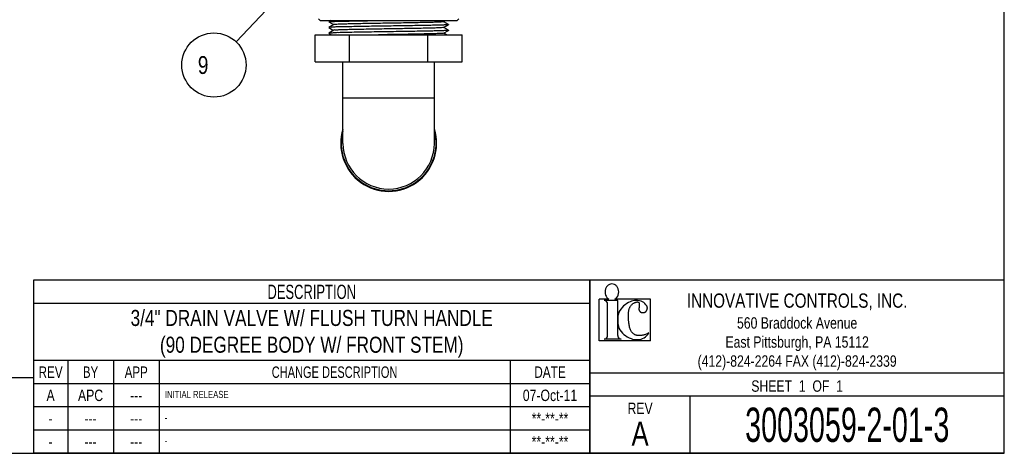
# Model space of a CAD drawing. Header units: inches. Extents: x 0 to 17, y 0 to 11.
# Tile 6 of 10: x 8.4 to 17, y 0 to 3.8. Entities that reach past the tile are written whole.
import ezdxf
from ezdxf.enums import TextEntityAlignment as Align

# ---------------------------------------------------------------- set-up
doc = ezdxf.new("R2010")
doc.units = ezdxf.units.IN
doc.header["$LTSCALE"] = 0.935
doc.header["$MEASUREMENT"] = 0
doc.layers.get('0').update_dxf_attribs({"linetype": 'CONTINUOUS'})
doc.styles.get("Standard").update_dxf_attribs({"font": 'txt', "width": 0.8})
doc.styles.add('TEXTSTYLE_1', font='txt', dxfattribs={"width": 0.8})

# ---------------------------------------------------------------- blocks, each defined once
blk = doc.blocks.new('CRAP_BL0', base_point=(13.6767, 1.2315))
at = {"color": 7, "linetype": 'CONTINUOUS'}
for p, q in [((13.5375, 1.3498), (13.4519, 1.3498)), ((13.4519, 0.9841), (13.4519, 1.3498)), ((13.615, 1.337), (13.4969, 1.337)), ((13.5268, 1.0305), (13.5268, 1.3094)), ((13.9014, 1.3498), (13.5914, 1.3498)), ((13.615, 1.0305), (13.615, 1.337)), ((13.7306, 1.2928), (13.7338, 1.2969)), ((13.7338, 1.2969), (13.7373, 1.3009)), ((13.7373, 1.3009), (13.741, 1.3046)), ((13.741, 1.3046), (13.7448, 1.308)), ((13.7448, 1.308), (13.7489, 1.3112)), ((13.7489, 1.3112), (13.753, 1.314)), ((13.753, 1.314), (13.7573, 1.3165)), ((13.7573, 1.3165), (13.7615, 1.3187)), ((13.7615, 1.3187), (13.7658, 1.3206)), ((13.7658, 1.3206), (13.7699, 1.3222)), ((13.7699, 1.3222), (13.7739, 1.3235)), ((13.7739, 1.3235), (13.7777, 1.3245)), ((13.7777, 1.3245), (13.7812, 1.3251)), ((13.7812, 1.3251), (13.7845, 1.3255)), ((13.7845, 1.3255), (13.7875, 1.3256)), ((13.7875, 1.3256), (13.7902, 1.3254)), ((13.7902, 1.3254), (13.7927, 1.325)), ((13.7927, 1.325), (13.795, 1.3244)), ((13.795, 1.3244), (13.7969, 1.3237)), ((13.7969, 1.3237), (13.7986, 1.3227)), ((13.7986, 1.3227), (13.8, 1.3216)), ((13.8, 1.3216), (13.8011, 1.3204)), ((13.8011, 1.3204), (13.8021, 1.3191)), ((13.8021, 1.3191), (13.8028, 1.3178)), ((13.8028, 1.3178), (13.8034, 1.3164)), ((13.8034, 1.3164), (13.8036, 1.3158)), ((13.8036, 1.3158), (13.8039, 1.3136)), ((13.8038, 1.2939), (13.8036, 1.292)), ((13.8039, 1.2957), (13.8038, 1.2939)), ((13.8039, 1.3136), (13.8041, 1.3115)), ((13.8041, 1.2975), (13.8039, 1.2957)), ((13.8041, 1.3115), (13.8043, 1.3096)), ((13.8042, 1.2992), (13.8041, 1.2975)), ((13.8043, 1.3009), (13.8042, 1.2992)), ((13.8043, 1.3096), (13.8044, 1.3077)), ((13.8044, 1.3026), (13.8043, 1.3009)), ((13.8044, 1.3077), (13.8044, 1.306)), ((13.8044, 1.306), (13.8044, 1.3042)), ((13.8044, 1.3042), (13.8044, 1.3026)), ((13.9014, 0.9841), (13.9014, 1.3498)), ((13.7093, 1.2123), (13.7095, 1.22)), ((13.7093, 1.2043), (13.7093, 1.2123)), ((13.7095, 1.22), (13.7098, 1.2273)), ((13.7098, 1.2273), (13.7102, 1.2341)), ((13.7102, 1.2341), (13.7108, 1.2403)), ((13.7108, 1.2403), (13.7115, 1.2462)), ((13.7115, 1.2462), (13.7124, 1.2516)), ((13.7124, 1.2516), (13.7135, 1.2567)), ((13.7135, 1.2567), (13.7148, 1.2615)), ((13.7148, 1.2615), (13.7163, 1.2662)), ((13.7163, 1.2662), (13.718, 1.2707)), ((13.718, 1.2707), (13.72, 1.2752)), ((13.72, 1.2752), (13.7223, 1.2796)), ((13.7223, 1.2796), (13.7248, 1.2841)), ((13.7248, 1.2841), (13.7276, 1.2885)), ((13.7276, 1.2885), (13.7306, 1.2928)), ((13.8011, 1.2674), (13.8009, 1.2653)), ((13.8009, 1.2653), (13.8009, 1.2643)), ((13.8009, 1.2643), (13.8009, 1.2633)), ((13.8009, 1.2633), (13.8009, 1.2623)), ((13.8009, 1.2623), (13.8009, 1.2613)), ((13.8009, 1.2613), (13.8009, 1.2603)), ((13.8009, 1.2603), (13.801, 1.2593)), ((13.801, 1.2593), (13.8012, 1.2583)), ((13.8012, 1.2697), (13.8011, 1.2674)), ((13.8014, 1.2719), (13.8012, 1.2697)), ((13.8012, 1.2583), (13.8013, 1.2574)), ((13.8013, 1.2574), (13.8016, 1.2564)), ((13.8017, 1.2743), (13.8014, 1.2719)), ((13.8016, 1.2564), (13.8018, 1.2554)), ((13.8019, 1.2767), (13.8017, 1.2743)), ((13.8018, 1.2554), (13.8021, 1.2544)), ((13.8022, 1.279), (13.8019, 1.2767)), ((13.8021, 1.2544), (13.8025, 1.2535)), ((13.8024, 1.2814), (13.8022, 1.279)), ((13.8027, 1.2837), (13.8024, 1.2814)), ((13.8025, 1.2535), (13.8029, 1.2524)), ((13.8029, 1.2859), (13.8027, 1.2837)), ((13.8032, 1.288), (13.8029, 1.2859)), ((13.8029, 1.2524), (13.8034, 1.2514)), ((13.8034, 1.29), (13.8032, 1.288)), ((13.8036, 1.292), (13.8034, 1.29)), ((13.8034, 1.2514), (13.804, 1.2504)), ((13.804, 1.2504), (13.8046, 1.2493)), ((13.8046, 1.2493), (13.8053, 1.2483)), ((13.8053, 1.2483), (13.806, 1.2472)), ((13.806, 1.2472), (13.8068, 1.2461)), ((13.8068, 1.2461), (13.8076, 1.2451)), ((13.8076, 1.2451), (13.8084, 1.2441)), ((13.8084, 1.2441), (13.8093, 1.2431)), ((13.8093, 1.2431), (13.8103, 1.2421)), ((13.8103, 1.2421), (13.8112, 1.2411)), ((13.8112, 1.2411), (13.8122, 1.2402)), ((13.8122, 1.2402), (13.8132, 1.2393)), ((13.8132, 1.2393), (13.8143, 1.2384)), ((13.8143, 1.2384), (13.8153, 1.2376)), ((13.8153, 1.2376), (13.8164, 1.2369)), ((13.8164, 1.2369), (13.8175, 1.2362)), ((13.8175, 1.2362), (13.8185, 1.2356)), ((13.8185, 1.2356), (13.8196, 1.2351)), ((13.8196, 1.2351), (13.8207, 1.2346)), ((13.8207, 1.2346), (13.8218, 1.2342)), ((13.8218, 1.2342), (13.8229, 1.2338)), ((13.8229, 1.2338), (13.824, 1.2335)), ((13.824, 1.2335), (13.8252, 1.2332)), ((13.8252, 1.2332), (13.8263, 1.233)), ((13.8263, 1.233), (13.8275, 1.2328)), ((13.8275, 1.2328), (13.8287, 1.2327)), ((13.8287, 1.2327), (13.8299, 1.2326)), ((13.8299, 1.2326), (13.8311, 1.2325)), ((13.8311, 1.2325), (13.8324, 1.2325)), ((13.8324, 1.2325), (13.8337, 1.2325)), ((13.8337, 1.2325), (13.835, 1.2326)), ((13.835, 1.2326), (13.8363, 1.2326)), ((13.8363, 1.2326), (13.8377, 1.2327)), ((13.8377, 1.2327), (13.8391, 1.2328)), ((13.8391, 1.2328), (13.8405, 1.233)), ((13.8405, 1.233), (13.8419, 1.2331)), ((13.8419, 1.2331), (13.8433, 1.2333)), ((13.8433, 1.2333), (13.8447, 1.2336)), ((13.8447, 1.2336), (13.8461, 1.2338)), ((13.8461, 1.2338), (13.8476, 1.2341)), ((13.8476, 1.2341), (13.8489, 1.2344)), ((13.8489, 1.2344), (13.8503, 1.2348)), ((13.8503, 1.2348), (13.8516, 1.2352)), ((13.8516, 1.2352), (13.8529, 1.2356)), ((13.8529, 1.2356), (13.8541, 1.2361)), ((13.8541, 1.2361), (13.8554, 1.2366)), ((13.8554, 1.2366), (13.8565, 1.2372)), ((13.8565, 1.2372), (13.8576, 1.2378)), ((13.8576, 1.2378), (13.8586, 1.2384)), ((13.8586, 1.2384), (13.8595, 1.2391)), ((13.8595, 1.2391), (13.8604, 1.2398)), ((13.8604, 1.2398), (13.8613, 1.2406)), ((13.8613, 1.2406), (13.862, 1.2414)), ((13.862, 1.2414), (13.8628, 1.2423)), ((13.8628, 1.2423), (13.8635, 1.2432)), ((13.8635, 1.2432), (13.8642, 1.2442)), ((13.8642, 1.2442), (13.8649, 1.2452)), ((13.8649, 1.2452), (13.8655, 1.2462)), ((13.8655, 1.2462), (13.8661, 1.2473)), ((13.8661, 1.2473), (13.8668, 1.2484)), ((13.8668, 1.2484), (13.8674, 1.2496)), ((13.8674, 1.2496), (13.868, 1.2508)), ((13.868, 1.2508), (13.8693, 1.2534)), ((13.8693, 1.2534), (13.87, 1.2548)), ((13.87, 1.2548), (13.8706, 1.2562)), ((13.8706, 1.2562), (13.8713, 1.2577)), ((13.8713, 1.2577), (13.872, 1.2592)), ((13.872, 1.2592), (13.8726, 1.2608)), ((13.8726, 1.2608), (13.8731, 1.2624)), ((13.8735, 1.2827), (13.873, 1.2845)), ((13.8731, 1.2624), (13.8735, 1.2636)), ((13.8739, 1.2809), (13.8735, 1.2827)), ((13.8735, 1.2636), (13.8738, 1.2648)), ((13.8738, 1.2648), (13.8741, 1.266)), ((13.8742, 1.2791), (13.8739, 1.2809)), ((13.8741, 1.266), (13.8743, 1.2673)), ((13.8745, 1.2775), (13.8742, 1.2791)), ((13.8743, 1.2673), (13.8745, 1.2686)), ((13.8746, 1.2759), (13.8745, 1.2775)), ((13.8745, 1.2686), (13.8746, 1.27)), ((13.8747, 1.2743), (13.8746, 1.2759)), ((13.8746, 1.27), (13.8747, 1.2714)), ((13.8747, 1.2729), (13.8747, 1.2743)), ((13.8747, 1.2714), (13.8747, 1.2729)), ((13.7095, 1.1959), (13.7093, 1.2043)), ((13.7098, 1.1872), (13.7095, 1.1959)), ((13.7103, 1.1783), (13.7098, 1.1872)), ((13.711, 1.1693), (13.7103, 1.1783)), ((13.7119, 1.1493), (13.711, 1.1693)), ((13.713, 1.1401), (13.7119, 1.1493)), ((13.7144, 1.1311), (13.713, 1.1401)), ((13.7159, 1.1221), (13.7144, 1.1311)), ((13.7177, 1.1134), (13.7159, 1.1221)), ((13.7197, 1.105), (13.7177, 1.1134)), ((13.722, 1.097), (13.7197, 1.105)), ((13.7245, 1.0896), (13.722, 1.097)), ((13.7273, 1.0827), (13.7245, 1.0896)), ((13.7303, 1.0763), (13.7273, 1.0827)), ((13.7334, 1.0705), (13.7303, 1.0763)), ((13.7368, 1.0653), (13.7334, 1.0705)), ((13.7402, 1.0605), (13.7368, 1.0653)), ((13.7438, 1.0562), (13.7402, 1.0605)), ((13.7474, 1.0523), (13.7438, 1.0562)), ((13.7511, 1.0489), (13.7474, 1.0523)), ((13.7547, 1.0458), (13.7511, 1.0489)), ((13.7584, 1.0432), (13.7547, 1.0458)), ((13.762, 1.0409), (13.7584, 1.0432)), ((13.7656, 1.0389), (13.762, 1.0409)), ((13.7691, 1.0373), (13.7656, 1.0389)), ((13.7725, 1.0359), (13.7691, 1.0373)), ((13.7758, 1.0347), (13.7725, 1.0359)), ((13.779, 1.0338), (13.7758, 1.0347)), ((13.8415, 1.0354), (13.8365, 1.0343)), ((13.8468, 1.0369), (13.8415, 1.0354)), ((13.8525, 1.0386), (13.8468, 1.0369)), ((13.8586, 1.0408), (13.8525, 1.0386)), ((13.8651, 1.0435), (13.8586, 1.0408)), ((13.8723, 1.0467), (13.8651, 1.0435)), ((13.8801, 1.0505), (13.8723, 1.0467)), ((13.8886, 1.0549), (13.8801, 1.0505)), ((13.9014, 0.9841), (13.4519, 0.9841)), ((13.645, 1.0006), (13.4969, 1.0006)), ((13.7821, 1.0331), (13.779, 1.0338)), ((13.7851, 1.0326), (13.7821, 1.0331)), ((13.7881, 1.0322), (13.7851, 1.0326)), ((13.791, 1.0319), (13.7881, 1.0322)), ((13.794, 1.0318), (13.791, 1.0319)), ((13.797, 1.0317), (13.794, 1.0318)), ((13.8002, 1.0317), (13.797, 1.0317)), ((13.8035, 1.0317), (13.8002, 1.0317)), ((13.8069, 1.0317), (13.8035, 1.0317)), ((13.8106, 1.0317), (13.8069, 1.0317)), ((13.8144, 1.0318), (13.8106, 1.0317)), ((13.8184, 1.032), (13.8144, 1.0318)), ((13.8227, 1.0323), (13.8184, 1.032)), ((13.8271, 1.0328), (13.8227, 1.0323)), ((13.8317, 1.0334), (13.8271, 1.0328)), ((13.8365, 1.0343), (13.8317, 1.0334))]:
    blk.add_line(p, q, dxfattribs=at)
for centre, radius, start, end in [((13.5691, 1.4235), 0.0616, 116.03826, 139.70785), ((13.5644, 1.433), 0.0511, 63.96173, 116.03826), ((13.5598, 1.4235), 0.0616, 40.29215, 63.96173), ((13.5877, 1.4134), 0.0832, 160.64969, 199.35031), ((13.5763, 1.4174), 0.0711, 139.70785, 160.64969), ((13.5763, 1.4094), 0.0711, 199.35031, 236.87541), ((13.5526, 1.4094), 0.0711, 303.12459, 340.64969), ((13.5526, 1.4174), 0.0711, 19.35031, 40.29215), ((13.5412, 1.4134), 0.0832, 340.64969, 19.35031), ((13.4969, 1.3071), 0.03, 0, 90), ((13.7983, 1.1493), 0.193, 112.46312, 132.95597), ((13.7749, 1.2298), 0.11, 90.00041, 117.21243), ((13.775, 1.1936), 0.1462, 66.44787, 90.04153), ((13.7745, 1.2339), 0.1107, 30.75291, 57.84133), ((13.8233, 1.1715), 0.2083, 161.54748, 179.99983), ((13.8101, 1.1371), 0.2099, 133.05877, 151.45101), ((13.7399, 1.2136), 0.1508, 28.00669, 30.64631), ((13.8951, 1.1715), 0.2801, 179.98676, 195.89283), ((13.8128, 1.2007), 0.2149, 209.52514, 227.70058), ((13.812, 1.2177), 0.2273, 230.72129, 249.5987), ((13.7687, 1.1306), 0.1416, 297.21194, 321.1466), ((13.746, 1.1488), 0.1707, 321.14674, 326.63989), ((13.4969, 1.0305), 0.03, 270, 360), ((13.645, 1.0305), 0.03, 180, 270), ((13.7763, 1.1027), 0.1073, 246.05963, 273.61484), ((13.7899, 1.1027), 0.1073, 266.38505, 293.94026)]:
    blk.add_arc(centre, radius, start, end, dxfattribs=at)

msp = doc.modelspace()

# ---------------------------------------------------------------- linework, layer by layer
at = {"color": 7, "linetype": 'CONTINUOUS'}
for p, q in [((17, 0), (17, 11)), ((11.0099, 3.7905), (10.9949, 3.8055)), ((12.2099, 3.7905), (12.2249, 3.8055)), ((11.0099, 3.7905), (12.2099, 3.7905)), ((11.1038, 3.7905), (11.0851, 3.7797)), ((11.0851, 3.7793), (11.0851, 3.7797)), ((11.0851, 3.7793), (11.128, 3.7545)), ((11.1284, 3.7548), (11.0851, 3.7297)), ((11.0851, 3.7297), (11.0851, 3.7293)), ((11.0851, 3.7293), (11.128, 3.7045)), ((12.0914, 3.7793), (12.1108, 3.7905)), ((12.0914, 3.7293), (12.1347, 3.7543)), ((12.1347, 3.7547), (12.0918, 3.7795)), ((12.1347, 3.7047), (12.0918, 3.7295)), ((12.1347, 3.7547), (12.1347, 3.7543)), ((10.9674, 3.4295), (10.9674, 3.6655)), ((10.9674, 3.6655), (12.2524, 3.6655)), ((11.1284, 3.7048), (11.0851, 3.6797)), ((11.0851, 3.6797), (11.0851, 3.6793)), ((11.0851, 3.6793), (11.109, 3.6655)), ((11.2664, 3.4295), (11.2664, 3.6655)), ((11.9534, 3.4295), (11.9534, 3.6655)), ((12.0914, 3.6793), (12.1347, 3.7043)), ((12.116, 3.6655), (12.0918, 3.6795)), ((12.1347, 3.7047), (12.1347, 3.7043)), ((12.2524, 3.4295), (12.2524, 3.6655)), ((10.9674, 3.4295), (12.2524, 3.4295)), ((11.2099, 2.7145), (11.2099, 3.4295)), ((12.0099, 2.7145), (12.0099, 3.4295)), ((11.2099, 3.1145), (12.0099, 3.1145)), ((0, 0), (17, 0))]:
    msp.add_line(p, q, dxfattribs=at)
at = {"color": 2, "linetype": 'CONTINUOUS'}
for p, q in [((11.4307, 4.828), (10.2733, 3.605)), ((13.3725, 1.5156), (8.5, 1.5156)), ((8.5, 1.5156), (8.5, 0)), ((13.3725, 1.5156), (13.3725, 0)), ((17, 1.5156), (13.3725, 1.5156)), ((13.3725, 0), (13.3725, 1.5156)), ((17, 0), (17, 1.5156)), ((13.3725, 1.3125), (8.5, 1.3125)), ((13.3725, 0.8125), (8.5, 0.8125)), ((8.8, 0.8125), (8.8, 0)), ((9.2, 0.8125), (9.2, 0)), ((9.6, 0.8125), (9.6, 0)), ((12.6725, 0.8125), (12.6725, 0)), ((17, 0.7031), (13.3725, 0.7031)), ((6.875, 0.6641), (8.5, 0.6641)), ((8.5, 0.6641), (8.5, 0)), ((13.3725, 0.6094), (8.5, 0.6094)), ((17, 0.5), (13.3725, 0.5)), ((14.25, 0), (14.25, 0.5)), ((13.3725, 0.4062), (8.5, 0.4062)), ((13.3725, 0.2031), (8.5, 0.2031)), ((17, 0), (13.3725, 0)), ((6.875, 0), (8.5, 0)), ((13.3725, 0), (8.5, 0))]:
    msp.add_line(p, q, dxfattribs=at)
msp.add_circle((10.08, 3.4008), 0.2812, dxfattribs=at)
at = {"color": 7, "linetype": 'CONTINUOUS'}
for radius, start, end in [(0.42, 162.62277, 17.37723), (0.415, 164.74848, 15.25152), (0.4, 180, 360)]:
    msp.add_arc((11.6099, 2.7145), radius, start, end, dxfattribs=at)
for points, knots in [([(11.0853, 3.7794), (11.0859, 3.7797), (11.095, 3.7822), (11.1095, 3.7813), (11.1409, 3.7837), (11.1822, 3.7844), (11.2355, 3.7858), (11.2978, 3.787), (11.3683, 3.7883), (11.4405, 3.7894), (11.4891, 3.7902), (11.5117, 3.7905)], [0, 0, 0, 0, 0.009013, 0.049379, 0.119534, 0.219181, 0.345143, 0.492401, 0.658035, 0.840879, 1, 1, 1, 1]), ([(11.6099, 3.742), (11.5811, 3.7416), (11.524, 3.7407), (11.4402, 3.7394), (11.3611, 3.7382), (11.2893, 3.7367), (11.2258, 3.7358), (11.1743, 3.7335), (11.1302, 3.7348), (11.1095, 3.7284), (11.0862, 3.7346), (11.0866, 3.73), (11.0866, 3.7299)], [0, 0, 0, 0, 0.164928, 0.327243, 0.48011, 0.617727, 0.739128, 0.841382, 0.920037, 0.972789, 0.999499, 1, 1, 1, 1]), ([(12.0914, 3.7793), (12.0923, 3.7785), (12.0731, 3.7775), (12.0577, 3.7763), (12.0187, 3.7751), (11.9733, 3.7738), (11.9155, 3.7725), (11.8496, 3.7712), (11.7767, 3.7698), (11.6991, 3.7685), (11.6189, 3.7672), (11.5384, 3.7659), (11.46, 3.7645), (11.3858, 3.7632), (11.3183, 3.7618), (11.2583, 3.7607), (11.2107, 3.7589), (11.1683, 3.759), (11.1519, 3.755), (11.1277, 3.7576), (11.1292, 3.7552)], [0, 0, 0, 0, 0.009711, 0.033386, 0.070383, 0.119654, 0.179798, 0.249097, 0.325576, 0.407051, 0.491196, 0.575609, 0.657882, 0.735665, 0.806739, 0.869075, 0.920895, 0.960723, 0.987428, 1, 1, 1, 1]), ([(12.0914, 3.7293), (12.0906, 3.7288), (12.0761, 3.7272), (12.0611, 3.7268), (12.0246, 3.7251), (11.9805, 3.724), (11.9241, 3.7226), (11.8593, 3.7213), (11.7872, 3.72), (11.7101, 3.7187), (11.6301, 3.7174), (11.5496, 3.716), (11.4707, 3.7147), (11.3959, 3.7134), (11.3272, 3.712), (11.2663, 3.711), (11.2161, 3.7088), (11.1749, 3.7098), (11.151, 3.7037), (11.132, 3.7097), (11.1299, 3.7046), (11.1298, 3.7043)], [0, 0, 0, 0, 0.00668, 0.028445, 0.063653, 0.111311, 0.170061, 0.238229, 0.313869, 0.394823, 0.478779, 0.563341, 0.646096, 0.724681, 0.796853, 0.860553, 0.913963, 0.955562, 0.984166, 0.998983, 1, 1, 1, 1]), ([(12.1331, 3.7545), (12.1331, 3.7543), (12.132, 3.7492), (12.1109, 3.7557), (12.0877, 3.7492), (12.0441, 3.7505), (11.9917, 3.7482), (11.9278, 3.7473), (11.8562, 3.7459), (11.7779, 3.7446), (11.6951, 3.7433), (11.6385, 3.7425), (11.6099, 3.742)], [0, 0, 0, 0, 0.001324, 0.028789, 0.082342, 0.161979, 0.265343, 0.38798, 0.52575, 0.67616, 0.835984, 1, 1, 1, 1]), ([(11.6099, 3.692), (11.5812, 3.6916), (11.5245, 3.6907), (11.4414, 3.6894), (11.363, 3.6882), (11.2915, 3.6868), (11.2278, 3.6859), (11.1754, 3.6836), (11.1321, 3.6849), (11.1086, 3.6784), (11.088, 3.6848), (11.0866, 3.6797), (11.0866, 3.6795)], [0, 0, 0, 0, 0.164215, 0.324874, 0.475529, 0.612798, 0.735188, 0.838314, 0.917751, 0.971182, 0.998545, 1, 1, 1, 1]), ([(12.0913, 3.6795), (12.0905, 3.6791), (12.0792, 3.6769), (12.0642, 3.6772), (12.0303, 3.6752), (11.9874, 3.6742), (11.9325, 3.6728), (11.8688, 3.6715), (11.7976, 3.6702), (11.7211, 3.6689), (11.6414, 3.6676), (11.574, 3.6664), (11.5334, 3.6658), (11.52, 3.6655)], [0, 0, 0, 0, 0.008588, 0.04198, 0.09819, 0.175634, 0.27211, 0.384866, 0.510685, 0.645976, 0.786878, 0.929368, 1, 1, 1, 1]), ([(12.1332, 3.7044), (12.1332, 3.7042), (12.1327, 3.6993), (12.1108, 3.7058), (12.0886, 3.6992), (12.0449, 3.7005), (11.9929, 3.6982), (11.9293, 3.6973), (11.8576, 3.6959), (11.779, 3.6946), (11.6956, 3.6933), (11.6386, 3.6925), (11.6099, 3.692)], [0, 0, 0, 0, 0.000997, 0.028, 0.081062, 0.160138, 0.262956, 0.385115, 0.522252, 0.673991, 0.83546, 1, 1, 1, 1])]:
    msp.add_open_spline(points, degree=3, knots=knots, dxfattribs=at)

# ---------------------------------------------------------------- block references
at = {"color": 2, "linetype": 'CONTINUOUS'}
msp.add_blockref('CRAP_BL0', (13.6767, 1.2315), dxfattribs=at)

# ---------------------------------------------------------------- texts
at = {"color": 2, "linetype": 'CONTINUOUS', "width": 0.8}
for s, height, p in [(' 9 ', 0.15625, (9.8925, 3.3226)), ('INITIAL RELEASE', 0.063, (9.65, 0.4839)), ('-', 0.063, (9.65, 0.2807)), ('-', 0.063, (9.65, 0.0776))]:
    msp.add_text(s, height=height, dxfattribs=at).set_placement(p)
at = {"color": 2, "linetype": 'CONTINUOUS', "style": 'TEXTSTYLE_1'}
for s, height, width, p in [('DESCRIPTION', 0.125, 0.678788, (10.9363, 1.3516)), ('REV', 0.1, 0.766667, (8.65, 0.6609)), ('BY', 0.1, 0.75, (9, 0.6609)), ('APP', 0.1, 0.755556, (9.4, 0.6609)), ('CHANGE DESCRIPTION', 0.1, 0.722222, (11.1363, 0.6609)), ('DATE', 0.1, 0.775, (13.0225, 0.6609)), ('3003059-2-01-3', 0.3, 0.62619, (15.625, 0.1))]:
    msp.add_text(s, height=height, dxfattribs=dict(at, width=width)).set_placement(p, align=Align.CENTER)
at = {"color": 2, "linetype": 'CONTINUOUS', "width": 0.8}
for s, p in [('A', (8.65, 0.4578)), ('APC', (9, 0.4578)), ('07-Oct-11', (13.0225, 0.4578)), ('---', (9.4, 0.4578)), ('**-**-**', (13.0225, 0.2547)), ('-', (8.65, 0.2547)), ('---', (9, 0.2547)), ('---', (9.4, 0.2547)), ('-', (8.65, 0.0516)), ('---', (9, 0.0516)), ('---', (9.4, 0.0516)), ('**-**-**', (13.0225, 0.0516))]:
    msp.add_text(s, height=0.1, dxfattribs=at).set_placement(p, align=Align.CENTER)
at = {"color": 2, "linetype": 'CONTINUOUS', "attachment_point": 2, "style": 'TEXTSTYLE_1'}
for s, insert, char_height, width in [('INNOVATIVE CONTROLS, INC.\\Ffont.ndx;\\H0.1000000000;\\P560 Braddock Avenue\\PEast Pittsburgh, PA 15112\\P(412)-824-2264 FAX (412)-824-2339', (15.1862, 1.4), 0.125, 2.64), ('3/4" DRAIN VALVE W/ FLUSH TURN HANDLE\\P(90 DEGREE BODY W/ FRONT STEM)', (10.9363, 1.2559), 0.140625, 3.916406), ('SHEET  1  OF  1\\H0.1250000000; ', (15.1862, 0.6391), 0.1, 1.176667)]:
    msp.add_mtext(s, dxfattribs=dict(at, insert=insert, char_height=char_height, width=width))
at = {"color": 2, "linetype": 'CONTINUOUS', "insert": (13.8112, 0.4437), "char_height": 0.1, "width": 0.24, "attachment_point": 2}
msp.add_mtext('REV\\Ffilled.ndx;\\H0.2100000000;\\PA', dxfattribs=at)

doc.saveas('drawing.dxf')
